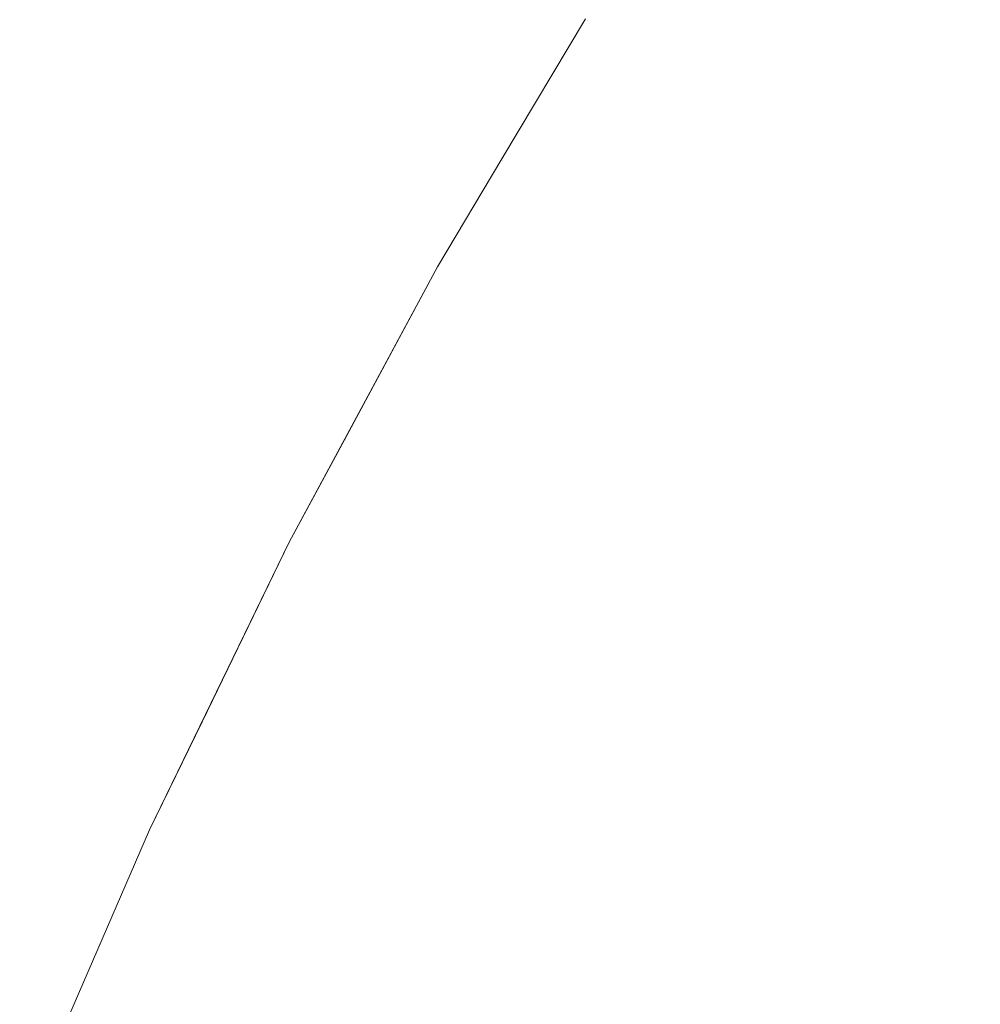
# Model space of a CAD drawing. Header units: centimetres. Extents: x -21.6 to 22.7, y 3.4 to 5.2.
# Tile 56 of 256: x -21.5781 to -21.5642, y 5.146 to 5.1602. Entities that reach past the tile are written whole.
import ezdxf

# ---------------------------------------------------------------- set-up
doc = ezdxf.new("R2010")
doc.units = ezdxf.units.CM
doc.header["$LTSCALE"] = 2.54
doc.layers.add('Lucido design-1', color=7, linetype='Continuous')

# ---------------------------------------------------------------- blocks, each defined once
blk = doc.blocks.new('Gruppo-4-1')
at = {"color": 7, "linetype": 'Continuous', "lineweight": 9}
for points, invisible_edges in [([(-21.56611, 5.159801, -1872.287934), (-21.564828, 5.161702, -1872.287934), (-21.56534, 5.162215, -1872.290899), (-21.566632, 5.160298, -1872.290899)], 15), ([(-21.56611, 5.159801, -1872.943094), (-21.566632, 5.160298, -1872.940129), (-21.56534, 5.162215, -1872.940129), (-21.564828, 5.161702, -1872.943094)], 15), ([(-21.569915, 5.160212, -1872.315514), (-21.569882, 5.160183, -1872.31239), (-21.568607, 5.162175, -1872.31239)], 11), ([(-21.568607, 5.162175, -1872.918638), (-21.569882, 5.160183, -1872.918638), (-21.569915, 5.160212, -1872.915514)], 11), ([(-21.568607, 5.162175, -1872.31239), (-21.569882, 5.160183, -1872.31239), (-21.569785, 5.160095, -1872.30927), (-21.568512, 5.162084, -1872.30927)], 15), ([(-21.568607, 5.162175, -1872.918638), (-21.568512, 5.162084, -1872.921758), (-21.569785, 5.160095, -1872.921758), (-21.569882, 5.160183, -1872.918638)], 15), ([(-21.568512, 5.162084, -1872.30927), (-21.569785, 5.160095, -1872.30927), (-21.569623, 5.159949, -1872.30616), (-21.568353, 5.161933, -1872.30616)], 15), ([(-21.569623, 5.159949, -1872.924868), (-21.569785, 5.160095, -1872.921758), (-21.568512, 5.162084, -1872.921758), (-21.568353, 5.161933, -1872.924868)], 15), ([(-21.568353, 5.161933, -1872.30616), (-21.569623, 5.159949, -1872.30616), (-21.569397, 5.159745, -1872.303063), (-21.568132, 5.161723, -1872.303063)], 15), ([(-21.568353, 5.161933, -1872.924868), (-21.568132, 5.161723, -1872.927965), (-21.569397, 5.159745, -1872.927965), (-21.569623, 5.159949, -1872.924868)], 15), ([(-21.568132, 5.161723, -1872.303063), (-21.569397, 5.159745, -1872.303063), (-21.569108, 5.159484, -1872.299984), (-21.567848, 5.161453, -1872.299984)], 15), ([(-21.569108, 5.159484, -1872.931044), (-21.569397, 5.159745, -1872.927965), (-21.568132, 5.161723, -1872.927965), (-21.567848, 5.161453, -1872.931044)], 15), ([(-21.565531, 5.15925, -1872.285009), (-21.564261, 5.161134, -1872.285009), (-21.564828, 5.161702, -1872.287934), (-21.56611, 5.159801, -1872.287934)], 15), ([(-21.564828, 5.161702, -1872.943094), (-21.564261, 5.161134, -1872.946019), (-21.565531, 5.15925, -1872.946019), (-21.56611, 5.159801, -1872.943094)], 15), ([(-21.567848, 5.161453, -1872.299984), (-21.569108, 5.159484, -1872.299984), (-21.568756, 5.159167, -1872.296927), (-21.567503, 5.161125, -1872.296927)], 15), ([(-21.567848, 5.161453, -1872.931044), (-21.567503, 5.161125, -1872.934101), (-21.568756, 5.159167, -1872.934101), (-21.569108, 5.159484, -1872.931044)], 15), ([(-21.567503, 5.161125, -1872.296927), (-21.568756, 5.159167, -1872.296927), (-21.568342, 5.158793, -1872.293898), (-21.567097, 5.16074, -1872.293898)], 15), ([(-21.568342, 5.158793, -1872.93713), (-21.568756, 5.159167, -1872.934101), (-21.567503, 5.161125, -1872.934101), (-21.567097, 5.16074, -1872.93713)], 15), ([(-21.564897, 5.158648, -1872.282125), (-21.56364, 5.160512, -1872.282125), (-21.564261, 5.161134, -1872.285009), (-21.565531, 5.15925, -1872.285009)], 15), ([(-21.564897, 5.158648, -1872.948903), (-21.565531, 5.15925, -1872.946019), (-21.564261, 5.161134, -1872.946019), (-21.56364, 5.160512, -1872.948903)], 15), ([(-21.567097, 5.16074, -1872.293898), (-21.568342, 5.158793, -1872.293898), (-21.567869, 5.158366, -1872.290899), (-21.566632, 5.160298, -1872.290899)], 15), ([(-21.567097, 5.16074, -1872.93713), (-21.566632, 5.160298, -1872.940129), (-21.567869, 5.158366, -1872.940129), (-21.568342, 5.158793, -1872.93713)], 15), ([(-21.564209, 5.157994, -1872.279288), (-21.562967, 5.159838, -1872.279288), (-21.56364, 5.160512, -1872.282125), (-21.564897, 5.158648, -1872.282125)], 15), ([(-21.56364, 5.160512, -1872.948903), (-21.562967, 5.159838, -1872.95174), (-21.564209, 5.157994, -1872.95174), (-21.564897, 5.158648, -1872.948903)], 15), ([(-21.569882, 5.160183, -1872.31239), (-21.569915, 5.160212, -1872.315514), (-21.571115, 5.158196, -1872.315514)], 9), ([(-21.571115, 5.158196, -1872.315514), (-21.569915, 5.160212, -1872.315514), (-21.569915, 5.160212, -1872.915514), (-21.571115, 5.158196, -1872.915514)], 10), ([(-21.571115, 5.158196, -1872.915514), (-21.569915, 5.160212, -1872.915514), (-21.569882, 5.160183, -1872.918638)], 10), ([(-21.566632, 5.160298, -1872.290899), (-21.567869, 5.158366, -1872.290899), (-21.567336, 5.157885, -1872.287934), (-21.56611, 5.159801, -1872.287934)], 15), ([(-21.567336, 5.157885, -1872.943094), (-21.567869, 5.158366, -1872.940129), (-21.566632, 5.160298, -1872.940129), (-21.56611, 5.159801, -1872.943094)], 15), ([(-21.571115, 5.158196, -1872.315514), (-21.5711, 5.158178, -1872.31239), (-21.569882, 5.160183, -1872.31239)], 11), ([(-21.569882, 5.160183, -1872.918638), (-21.5711, 5.158178, -1872.918638), (-21.571115, 5.158196, -1872.915514)], 11), ([(-21.5711, 5.158178, -1872.31239), (-21.571001, 5.158093, -1872.30927), (-21.569785, 5.160095, -1872.30927), (-21.569882, 5.160183, -1872.31239)], 15), ([(-21.5711, 5.158178, -1872.918638), (-21.569882, 5.160183, -1872.918638), (-21.569785, 5.160095, -1872.921758), (-21.571001, 5.158093, -1872.921758)], 15), ([(-21.569623, 5.159949, -1872.30616), (-21.569785, 5.160095, -1872.30927), (-21.571001, 5.158093, -1872.30927), (-21.570836, 5.157952, -1872.30616)], 15), ([(-21.571001, 5.158093, -1872.921758), (-21.569785, 5.160095, -1872.921758), (-21.569623, 5.159949, -1872.924868), (-21.570836, 5.157952, -1872.924868)], 15), ([(-21.570836, 5.157952, -1872.30616), (-21.570606, 5.157755, -1872.303063), (-21.569397, 5.159745, -1872.303063), (-21.569623, 5.159949, -1872.30616)], 15), ([(-21.570836, 5.157952, -1872.924868), (-21.569623, 5.159949, -1872.924868), (-21.569397, 5.159745, -1872.927965), (-21.570606, 5.157755, -1872.927965)], 15), ([(-21.56611, 5.159801, -1872.287934), (-21.567336, 5.157885, -1872.287934), (-21.566745, 5.157352, -1872.285009), (-21.565531, 5.15925, -1872.285009)], 15), ([(-21.56611, 5.159801, -1872.943094), (-21.565531, 5.15925, -1872.946019), (-21.566745, 5.157352, -1872.946019), (-21.567336, 5.157885, -1872.943094)], 15), ([(-21.569108, 5.159484, -1872.299984), (-21.569397, 5.159745, -1872.303063), (-21.570606, 5.157755, -1872.303063), (-21.570311, 5.157503, -1872.299984)], 15), ([(-21.570606, 5.157755, -1872.927965), (-21.569397, 5.159745, -1872.927965), (-21.569108, 5.159484, -1872.931044), (-21.570311, 5.157503, -1872.931044)], 15), ([(-21.570311, 5.157503, -1872.299984), (-21.569953, 5.157196, -1872.296927), (-21.568756, 5.159167, -1872.296927), (-21.569108, 5.159484, -1872.299984)], 15), ([(-21.570311, 5.157503, -1872.931044), (-21.569108, 5.159484, -1872.931044), (-21.568756, 5.159167, -1872.934101), (-21.569953, 5.157196, -1872.934101)], 15), ([(-21.565531, 5.15925, -1872.285009), (-21.566745, 5.157352, -1872.285009), (-21.566099, 5.156769, -1872.282125), (-21.564897, 5.158648, -1872.282125)], 15), ([(-21.566099, 5.156769, -1872.948903), (-21.566745, 5.157352, -1872.946019), (-21.565531, 5.15925, -1872.946019), (-21.564897, 5.158648, -1872.948903)], 15), ([(-21.568342, 5.158793, -1872.293898), (-21.568756, 5.159167, -1872.296927), (-21.569953, 5.157196, -1872.296927), (-21.569532, 5.156835, -1872.293898)], 15), ([(-21.569953, 5.157196, -1872.934101), (-21.568756, 5.159167, -1872.934101), (-21.568342, 5.158793, -1872.93713), (-21.569532, 5.156835, -1872.93713)], 15), ([(-21.569532, 5.156835, -1872.293898), (-21.569049, 5.156422, -1872.290899), (-21.567869, 5.158366, -1872.290899), (-21.568342, 5.158793, -1872.293898)], 15), ([(-21.569532, 5.156835, -1872.93713), (-21.568342, 5.158793, -1872.93713), (-21.567869, 5.158366, -1872.940129), (-21.569049, 5.156422, -1872.940129)], 15), ([(-21.564897, 5.158648, -1872.282125), (-21.566099, 5.156769, -1872.282125), (-21.565398, 5.156137, -1872.279288), (-21.564209, 5.157994, -1872.279288)], 15), ([(-21.564897, 5.158648, -1872.948903), (-21.564209, 5.157994, -1872.95174), (-21.565398, 5.156137, -1872.95174), (-21.566099, 5.156769, -1872.948903)], 15), ([(-21.567336, 5.157885, -1872.287934), (-21.567869, 5.158366, -1872.290899), (-21.569049, 5.156422, -1872.290899), (-21.568507, 5.155957, -1872.287934)], 15), ([(-21.569049, 5.156422, -1872.940129), (-21.567869, 5.158366, -1872.940129), (-21.567336, 5.157885, -1872.943094), (-21.568507, 5.155957, -1872.943094)], 15), ([(-21.572261, 5.156163, -1872.31239), (-21.57216, 5.156081, -1872.30927), (-21.571001, 5.158093, -1872.30927), (-21.5711, 5.158178, -1872.31239)], 15), ([(-21.57204, 5.156642, -1872.315514), (-21.572261, 5.156163, -1872.31239), (-21.5711, 5.158178, -1872.31239)], 11), ([(-21.5711, 5.158178, -1872.918638), (-21.572261, 5.156163, -1872.918638), (-21.57204, 5.156642, -1872.915514)], 11), ([(-21.571001, 5.158093, -1872.921758), (-21.57216, 5.156081, -1872.921758), (-21.572261, 5.156163, -1872.918638), (-21.5711, 5.158178, -1872.918638)], 15), ([(-21.570836, 5.157952, -1872.30616), (-21.571001, 5.158093, -1872.30927), (-21.57216, 5.156081, -1872.30927), (-21.571993, 5.155945, -1872.30616)], 15), ([(-21.570836, 5.157952, -1872.924868), (-21.571993, 5.155945, -1872.924868), (-21.57216, 5.156081, -1872.921758), (-21.571001, 5.158093, -1872.921758)], 15), ([(-21.5711, 5.158178, -1872.31239), (-21.571115, 5.158196, -1872.315514), (-21.57204, 5.156642, -1872.315514)], 9), ([(-21.571115, 5.158196, -1872.915514), (-21.57204, 5.156642, -1872.915514), (-21.57204, 5.156642, -1872.315514), (-21.571115, 5.158196, -1872.315514)], 10), ([(-21.57204, 5.156642, -1872.915514), (-21.571115, 5.158196, -1872.915514), (-21.5711, 5.158178, -1872.918638)], 10), ([(-21.571993, 5.155945, -1872.30616), (-21.571759, 5.155755, -1872.303063), (-21.570606, 5.157755, -1872.303063), (-21.570836, 5.157952, -1872.30616)], 15), ([(-21.570606, 5.157755, -1872.927965), (-21.571759, 5.155755, -1872.927965), (-21.571993, 5.155945, -1872.924868), (-21.570836, 5.157952, -1872.924868)], 15), ([(-21.564209, 5.157994, -1872.279288), (-21.565398, 5.156137, -1872.279288), (-21.564645, 5.155457, -1872.276499), (-21.563471, 5.157292, -1872.276499)], 15), ([(-21.564645, 5.155457, -1872.954529), (-21.565398, 5.156137, -1872.95174), (-21.564209, 5.157994, -1872.95174), (-21.563471, 5.157292, -1872.954529)], 15), ([(-21.568507, 5.155957, -1872.287934), (-21.567905, 5.155442, -1872.285009), (-21.566745, 5.157352, -1872.285009), (-21.567336, 5.157885, -1872.287934)], 15), ([(-21.568507, 5.155957, -1872.943094), (-21.567336, 5.157885, -1872.943094), (-21.566745, 5.157352, -1872.946019), (-21.567905, 5.155442, -1872.946019)], 15), ([(-21.570311, 5.157503, -1872.299984), (-21.570606, 5.157755, -1872.303063), (-21.571759, 5.155755, -1872.303063), (-21.571459, 5.155511, -1872.299984)], 15), ([(-21.570311, 5.157503, -1872.931044), (-21.571459, 5.155511, -1872.931044), (-21.571759, 5.155755, -1872.927965), (-21.570606, 5.157755, -1872.927965)], 15), ([(-21.571459, 5.155511, -1872.299984), (-21.571095, 5.155215, -1872.296927), (-21.569953, 5.157196, -1872.296927), (-21.570311, 5.157503, -1872.299984)], 15), ([(-21.569953, 5.157196, -1872.934101), (-21.571095, 5.155215, -1872.934101), (-21.571459, 5.155511, -1872.931044), (-21.570311, 5.157503, -1872.931044)], 15), ([(-21.566099, 5.156769, -1872.282125), (-21.566745, 5.157352, -1872.285009), (-21.567905, 5.155442, -1872.285009), (-21.567247, 5.154878, -1872.282125)], 15), ([(-21.567905, 5.155442, -1872.946019), (-21.566745, 5.157352, -1872.946019), (-21.566099, 5.156769, -1872.948903), (-21.567247, 5.154878, -1872.948903)], 15), ([(-21.563471, 5.157292, -1872.276499), (-21.564645, 5.155457, -1872.276499), (-21.563842, 5.154732, -1872.273762), (-21.562683, 5.156543, -1872.273762)], 15), ([(-21.563471, 5.157292, -1872.954529), (-21.562683, 5.156543, -1872.957266), (-21.563842, 5.154732, -1872.957266), (-21.564645, 5.155457, -1872.954529)], 15), ([(-21.569532, 5.156835, -1872.293898), (-21.569953, 5.157196, -1872.296927), (-21.571095, 5.155215, -1872.296927), (-21.570666, 5.154867, -1872.293898)], 15), ([(-21.569532, 5.156835, -1872.93713), (-21.570666, 5.154867, -1872.93713), (-21.571095, 5.155215, -1872.934101), (-21.569953, 5.157196, -1872.934101)], 15), ([(-21.570666, 5.154867, -1872.293898), (-21.570175, 5.154468, -1872.290899), (-21.569049, 5.156422, -1872.290899), (-21.569532, 5.156835, -1872.293898)], 15), ([(-21.569049, 5.156422, -1872.940129), (-21.570175, 5.154468, -1872.940129), (-21.570666, 5.154867, -1872.93713), (-21.569532, 5.156835, -1872.93713)], 15), ([(-21.567247, 5.154878, -1872.282125), (-21.566534, 5.154267, -1872.279288), (-21.565398, 5.156137, -1872.279288), (-21.566099, 5.156769, -1872.282125)], 15), ([(-21.567247, 5.154878, -1872.948903), (-21.566099, 5.156769, -1872.948903), (-21.565398, 5.156137, -1872.95174), (-21.566534, 5.154267, -1872.95174)], 15), ([(-21.57204, 5.156642, -1872.915514), (-21.574176, 5.152685, -1872.915514), (-21.574176, 5.152685, -1872.315514), (-21.573381, 5.154157, -1872.315514)], 10), ([(-21.574176, 5.152685, -1872.915514), (-21.57204, 5.156642, -1872.915514), (-21.572261, 5.156163, -1872.918638), (-21.573367, 5.154142, -1872.918638)], 14), ([(-21.572261, 5.156163, -1872.31239), (-21.57204, 5.156642, -1872.315514), (-21.573381, 5.154157, -1872.315514), (-21.573367, 5.154142, -1872.31239)], 13), ([(-21.573381, 5.154157, -1872.315514), (-21.57204, 5.156642, -1872.315514), (-21.57204, 5.156642, -1872.915514)], 10), ([(-21.568507, 5.155957, -1872.287934), (-21.569049, 5.156422, -1872.290899), (-21.570175, 5.154468, -1872.290899), (-21.569624, 5.15402, -1872.287934)], 15), ([(-21.568507, 5.155957, -1872.943094), (-21.569624, 5.15402, -1872.943094), (-21.570175, 5.154468, -1872.940129), (-21.569049, 5.156422, -1872.940129)], 15), ([(-21.573367, 5.154142, -1872.31239), (-21.573264, 5.154063, -1872.30927), (-21.57216, 5.156081, -1872.30927), (-21.572261, 5.156163, -1872.31239)], 15), ([(-21.573367, 5.154142, -1872.918638), (-21.572261, 5.156163, -1872.918638), (-21.57216, 5.156081, -1872.921758), (-21.573264, 5.154063, -1872.921758)], 15), ([(-21.565767, 5.15361, -1872.276499), (-21.564645, 5.155457, -1872.276499), (-21.565398, 5.156137, -1872.279288), (-21.566534, 5.154267, -1872.279288)], 15), ([(-21.566534, 5.154267, -1872.95174), (-21.565398, 5.156137, -1872.95174), (-21.564645, 5.155457, -1872.954529), (-21.565767, 5.15361, -1872.954529)], 15), ([(-21.571993, 5.155945, -1872.30616), (-21.57216, 5.156081, -1872.30927), (-21.573264, 5.154063, -1872.30927), (-21.573094, 5.153931, -1872.30616)], 15), ([(-21.573264, 5.154063, -1872.921758), (-21.57216, 5.156081, -1872.921758), (-21.571993, 5.155945, -1872.924868), (-21.573094, 5.153931, -1872.924868)], 15), ([(-21.569624, 5.15402, -1872.287934), (-21.569012, 5.153522, -1872.285009), (-21.567905, 5.155442, -1872.285009), (-21.568507, 5.155957, -1872.287934)], 15), ([(-21.567905, 5.155442, -1872.946019), (-21.569012, 5.153522, -1872.946019), (-21.569624, 5.15402, -1872.943094), (-21.568507, 5.155957, -1872.943094)], 15), ([(-21.573094, 5.153931, -1872.30616), (-21.572856, 5.153748, -1872.303063), (-21.571759, 5.155755, -1872.303063), (-21.571993, 5.155945, -1872.30616)], 15), ([(-21.573094, 5.153931, -1872.924868), (-21.571993, 5.155945, -1872.924868), (-21.571759, 5.155755, -1872.927965), (-21.572856, 5.153748, -1872.927965)], 15), ([(-21.571459, 5.155511, -1872.299984), (-21.571759, 5.155755, -1872.303063), (-21.572856, 5.153748, -1872.303063), (-21.572552, 5.153513, -1872.299984)], 15), ([(-21.572856, 5.153748, -1872.927965), (-21.571759, 5.155755, -1872.927965), (-21.571459, 5.155511, -1872.931044), (-21.572552, 5.153513, -1872.931044)], 15), ([(-21.572552, 5.153513, -1872.299984), (-21.572182, 5.153228, -1872.296927), (-21.571095, 5.155215, -1872.296927), (-21.571459, 5.155511, -1872.299984)], 15), ([(-21.572552, 5.153513, -1872.931044), (-21.571459, 5.155511, -1872.931044), (-21.571095, 5.155215, -1872.934101), (-21.572182, 5.153228, -1872.934101)], 15), ([(-21.567247, 5.154878, -1872.282125), (-21.567905, 5.155442, -1872.285009), (-21.569012, 5.153522, -1872.285009), (-21.568342, 5.152978, -1872.282125)], 15), ([(-21.567247, 5.154878, -1872.948903), (-21.568342, 5.152978, -1872.948903), (-21.569012, 5.153522, -1872.946019), (-21.567905, 5.155442, -1872.946019)], 15), ([(-21.564949, 5.152909, -1872.273762), (-21.563842, 5.154732, -1872.273762), (-21.564645, 5.155457, -1872.276499), (-21.565767, 5.15361, -1872.276499)], 15), ([(-21.565767, 5.15361, -1872.954529), (-21.564645, 5.155457, -1872.954529), (-21.563842, 5.154732, -1872.957266), (-21.564949, 5.152909, -1872.957266)], 15), ([(-21.571746, 5.152892, -1872.293898), (-21.570666, 5.154867, -1872.293898), (-21.571095, 5.155215, -1872.296927), (-21.572182, 5.153228, -1872.296927)], 15), ([(-21.572182, 5.153228, -1872.934101), (-21.571095, 5.155215, -1872.934101), (-21.570666, 5.154867, -1872.93713), (-21.571746, 5.152892, -1872.93713)], 15), ([(-21.571248, 5.152508, -1872.290899), (-21.570175, 5.154468, -1872.290899), (-21.570666, 5.154867, -1872.293898), (-21.571746, 5.152892, -1872.293898)], 15), ([(-21.571746, 5.152892, -1872.93713), (-21.570666, 5.154867, -1872.93713), (-21.570175, 5.154468, -1872.940129), (-21.571248, 5.152508, -1872.940129)], 15), ([(-21.568342, 5.152978, -1872.282125), (-21.567617, 5.152388, -1872.279288), (-21.566534, 5.154267, -1872.279288), (-21.567247, 5.154878, -1872.282125)], 15), ([(-21.566534, 5.154267, -1872.95174), (-21.567617, 5.152388, -1872.95174), (-21.568342, 5.152978, -1872.948903), (-21.567247, 5.154878, -1872.948903)], 15), ([(-21.564081, 5.152167, -1872.27108), (-21.56299, 5.153963, -1872.27108), (-21.563842, 5.154732, -1872.273762), (-21.564949, 5.152909, -1872.273762)], 15), ([(-21.564949, 5.152909, -1872.957266), (-21.563842, 5.154732, -1872.957266), (-21.56299, 5.153963, -1872.959948), (-21.564081, 5.152167, -1872.959948)], 15), ([(-21.570687, 5.152075, -1872.287934), (-21.569624, 5.15402, -1872.287934), (-21.570175, 5.154468, -1872.290899), (-21.571248, 5.152508, -1872.290899)], 15), ([(-21.571248, 5.152508, -1872.940129), (-21.570175, 5.154468, -1872.940129), (-21.569624, 5.15402, -1872.943094), (-21.570687, 5.152075, -1872.943094)], 15), ([(-21.566534, 5.154267, -1872.279288), (-21.567617, 5.152388, -1872.279288), (-21.566837, 5.151754, -1872.276499), (-21.565767, 5.15361, -1872.276499)], 15), ([(-21.565767, 5.15361, -1872.954529), (-21.566837, 5.151754, -1872.954529), (-21.567617, 5.152388, -1872.95174), (-21.566534, 5.154267, -1872.95174)], 15), ([(-21.574418, 5.152115, -1872.31239), (-21.574314, 5.152039, -1872.30927), (-21.573264, 5.154063, -1872.30927), (-21.573367, 5.154142, -1872.31239)], 15), ([(-21.574176, 5.152685, -1872.315514), (-21.574418, 5.152115, -1872.31239), (-21.573367, 5.154142, -1872.31239)], 11), ([(-21.573367, 5.154142, -1872.918638), (-21.574418, 5.152115, -1872.918638), (-21.574176, 5.152685, -1872.915514)], 11), ([(-21.573264, 5.154063, -1872.921758), (-21.574314, 5.152039, -1872.921758), (-21.574418, 5.152115, -1872.918638), (-21.573367, 5.154142, -1872.918638)], 15), ([(-21.573367, 5.154142, -1872.31239), (-21.573381, 5.154157, -1872.315514), (-21.574176, 5.152685, -1872.315514)], 9), ([(-21.573094, 5.153931, -1872.30616), (-21.573264, 5.154063, -1872.30927), (-21.574314, 5.152039, -1872.30927), (-21.574141, 5.151913, -1872.30616)], 15), ([(-21.573094, 5.153931, -1872.924868), (-21.574141, 5.151913, -1872.924868), (-21.574314, 5.152039, -1872.921758), (-21.573264, 5.154063, -1872.921758)], 15), ([(-21.570065, 5.151596, -1872.285009), (-21.569012, 5.153522, -1872.285009), (-21.569624, 5.15402, -1872.287934), (-21.570687, 5.152075, -1872.287934)], 15), ([(-21.570687, 5.152075, -1872.943094), (-21.569624, 5.15402, -1872.943094), (-21.569012, 5.153522, -1872.946019), (-21.570065, 5.151596, -1872.946019)], 15), ([(-21.574141, 5.151913, -1872.30616), (-21.5739, 5.151737, -1872.303063), (-21.572856, 5.153748, -1872.303063), (-21.573094, 5.153931, -1872.30616)], 15), ([(-21.572856, 5.153748, -1872.927965), (-21.5739, 5.151737, -1872.927965), (-21.574141, 5.151913, -1872.924868), (-21.573094, 5.153931, -1872.924868)], 15), ([(-21.572552, 5.153513, -1872.299984), (-21.572856, 5.153748, -1872.303063), (-21.5739, 5.151737, -1872.303063), (-21.573591, 5.151511, -1872.299984)], 15), ([(-21.572552, 5.153513, -1872.931044), (-21.573591, 5.151511, -1872.931044), (-21.5739, 5.151737, -1872.927965), (-21.572856, 5.153748, -1872.927965)], 15), ([(-21.565767, 5.15361, -1872.276499), (-21.566837, 5.151754, -1872.276499), (-21.566004, 5.151078, -1872.273762), (-21.564949, 5.152909, -1872.273762)], 15), ([(-21.564949, 5.152909, -1872.957266), (-21.566004, 5.151078, -1872.957266), (-21.566837, 5.151754, -1872.954529), (-21.565767, 5.15361, -1872.954529)], 15), ([(-21.573591, 5.151511, -1872.299984), (-21.573215, 5.151236, -1872.296927), (-21.572182, 5.153228, -1872.296927), (-21.572552, 5.153513, -1872.299984)], 15), ([(-21.572182, 5.153228, -1872.934101), (-21.573215, 5.151236, -1872.934101), (-21.573591, 5.151511, -1872.931044), (-21.572552, 5.153513, -1872.931044)], 15), ([(-21.569385, 5.151072, -1872.282125), (-21.568342, 5.152978, -1872.282125), (-21.569012, 5.153522, -1872.285009), (-21.570065, 5.151596, -1872.285009)], 15), ([(-21.570065, 5.151596, -1872.946019), (-21.569012, 5.153522, -1872.946019), (-21.568342, 5.152978, -1872.948903), (-21.569385, 5.151072, -1872.948903)], 15), ([(-21.572182, 5.153228, -1872.296927), (-21.573215, 5.151236, -1872.296927), (-21.572773, 5.150913, -1872.293898), (-21.571746, 5.152892, -1872.293898)], 15), ([(-21.571746, 5.152892, -1872.93713), (-21.572773, 5.150913, -1872.93713), (-21.573215, 5.151236, -1872.934101), (-21.572182, 5.153228, -1872.934101)], 15), ([(-21.571746, 5.152892, -1872.293898), (-21.572773, 5.150913, -1872.293898), (-21.572267, 5.150543, -1872.290899), (-21.571248, 5.152508, -1872.290899)], 15), ([(-21.571248, 5.152508, -1872.940129), (-21.572267, 5.150543, -1872.940129), (-21.572773, 5.150913, -1872.93713), (-21.571746, 5.152892, -1872.93713)], 15), ([(-21.568648, 5.150503, -1872.279288), (-21.567617, 5.152388, -1872.279288), (-21.568342, 5.152978, -1872.282125), (-21.569385, 5.151072, -1872.282125)], 15), ([(-21.569385, 5.151072, -1872.948903), (-21.568342, 5.152978, -1872.948903), (-21.567617, 5.152388, -1872.95174), (-21.568648, 5.150503, -1872.95174)], 15), ([(-21.564949, 5.152909, -1872.273762), (-21.566004, 5.151078, -1872.273762), (-21.565122, 5.150361, -1872.27108), (-21.564081, 5.152167, -1872.27108)], 15), ([(-21.564081, 5.152167, -1872.959948), (-21.565122, 5.150361, -1872.959948), (-21.566004, 5.151078, -1872.957266), (-21.564949, 5.152909, -1872.957266)], 15), ([(-21.574176, 5.152685, -1872.915514), (-21.576184, 5.148546, -1872.915514), (-21.576184, 5.148546, -1872.315514), (-21.575429, 5.150101, -1872.315514)], 10), ([(-21.576184, 5.148546, -1872.915514), (-21.574176, 5.152685, -1872.915514), (-21.574418, 5.152115, -1872.918638), (-21.575415, 5.150087, -1872.918638)], 14), ([(-21.575415, 5.150087, -1872.31239), (-21.574418, 5.152115, -1872.31239), (-21.574176, 5.152685, -1872.315514), (-21.575429, 5.150101, -1872.315514)], 11), ([(-21.575429, 5.150101, -1872.315514), (-21.574176, 5.152685, -1872.315514), (-21.574176, 5.152685, -1872.915514)], 10), ([(-21.571248, 5.152508, -1872.290899), (-21.572267, 5.150543, -1872.290899), (-21.571698, 5.150127, -1872.287934), (-21.570687, 5.152075, -1872.287934)], 15), ([(-21.570687, 5.152075, -1872.943094), (-21.571698, 5.150127, -1872.943094), (-21.572267, 5.150543, -1872.940129), (-21.571248, 5.152508, -1872.940129)], 15), ([(-21.567855, 5.149892, -1872.276499), (-21.566837, 5.151754, -1872.276499), (-21.567617, 5.152388, -1872.279288), (-21.568648, 5.150503, -1872.279288)], 15), ([(-21.568648, 5.150503, -1872.95174), (-21.567617, 5.152388, -1872.95174), (-21.566837, 5.151754, -1872.954529), (-21.567855, 5.149892, -1872.954529)], 15), ([(-21.564081, 5.152167, -1872.27108), (-21.565122, 5.150361, -1872.27108), (-21.564192, 5.149605, -1872.268455), (-21.563167, 5.151383, -1872.268455)], 15), ([(-21.563167, 5.151383, -1872.962573), (-21.564192, 5.149605, -1872.962573), (-21.565122, 5.150361, -1872.959948), (-21.564081, 5.152167, -1872.959948)], 15), ([(-21.57531, 5.150014, -1872.30927), (-21.574314, 5.152039, -1872.30927), (-21.574418, 5.152115, -1872.31239), (-21.575415, 5.150087, -1872.31239)], 15), ([(-21.575415, 5.150087, -1872.918638), (-21.574418, 5.152115, -1872.918638), (-21.574314, 5.152039, -1872.921758), (-21.57531, 5.150014, -1872.921758)], 15), ([(-21.575135, 5.149893, -1872.30616), (-21.574141, 5.151913, -1872.30616), (-21.574314, 5.152039, -1872.30927), (-21.57531, 5.150014, -1872.30927)], 15), ([(-21.57531, 5.150014, -1872.921758), (-21.574314, 5.152039, -1872.921758), (-21.574141, 5.151913, -1872.924868), (-21.575135, 5.149893, -1872.924868)], 15), ([(-21.570687, 5.152075, -1872.287934), (-21.571698, 5.150127, -1872.287934), (-21.571067, 5.149666, -1872.285009), (-21.570065, 5.151596, -1872.285009)], 15), ([(-21.570065, 5.151596, -1872.946019), (-21.571067, 5.149666, -1872.946019), (-21.571698, 5.150127, -1872.943094), (-21.570687, 5.152075, -1872.943094)], 15), ([(-21.57489, 5.149723, -1872.303063), (-21.5739, 5.151737, -1872.303063), (-21.574141, 5.151913, -1872.30616), (-21.575135, 5.149893, -1872.30616)], 15), ([(-21.575135, 5.149893, -1872.924868), (-21.574141, 5.151913, -1872.924868), (-21.5739, 5.151737, -1872.927965), (-21.57489, 5.149723, -1872.927965)], 15), ([(-21.574576, 5.149506, -1872.299984), (-21.573591, 5.151511, -1872.299984), (-21.5739, 5.151737, -1872.303063), (-21.57489, 5.149723, -1872.303063)], 15), ([(-21.57489, 5.149723, -1872.927965), (-21.5739, 5.151737, -1872.927965), (-21.573591, 5.151511, -1872.931044), (-21.574576, 5.149506, -1872.931044)], 15), ([(-21.56701, 5.14924, -1872.273762), (-21.566004, 5.151078, -1872.273762), (-21.566837, 5.151754, -1872.276499), (-21.567855, 5.149892, -1872.276499)], 15), ([(-21.567855, 5.149892, -1872.954529), (-21.566837, 5.151754, -1872.954529), (-21.566004, 5.151078, -1872.957266), (-21.56701, 5.14924, -1872.957266)], 15), ([(-21.570065, 5.151596, -1872.285009), (-21.571067, 5.149666, -1872.285009), (-21.570376, 5.149161, -1872.282125), (-21.569385, 5.151072, -1872.282125)], 15), ([(-21.569385, 5.151072, -1872.948903), (-21.570376, 5.149161, -1872.948903), (-21.571067, 5.149666, -1872.946019), (-21.570065, 5.151596, -1872.946019)], 15), ([(-21.574195, 5.149242, -1872.296927), (-21.573215, 5.151236, -1872.296927), (-21.573591, 5.151511, -1872.299984), (-21.574576, 5.149506, -1872.299984)], 15), ([(-21.574576, 5.149506, -1872.931044), (-21.573591, 5.151511, -1872.931044), (-21.573215, 5.151236, -1872.934101), (-21.574195, 5.149242, -1872.934101)], 15), ([(-21.573747, 5.148932, -1872.293898), (-21.572773, 5.150913, -1872.293898), (-21.573215, 5.151236, -1872.296927), (-21.574195, 5.149242, -1872.296927)], 15), ([(-21.574195, 5.149242, -1872.934101), (-21.573215, 5.151236, -1872.934101), (-21.572773, 5.150913, -1872.93713), (-21.573747, 5.148932, -1872.93713)], 15), ([(-21.569385, 5.151072, -1872.282125), (-21.570376, 5.149161, -1872.282125), (-21.569628, 5.148614, -1872.279288), (-21.568648, 5.150503, -1872.279288)], 15), ([(-21.568648, 5.150503, -1872.95174), (-21.569628, 5.148614, -1872.95174), (-21.570376, 5.149161, -1872.948903), (-21.569385, 5.151072, -1872.948903)], 15), ([(-21.566113, 5.148549, -1872.27108), (-21.565122, 5.150361, -1872.27108), (-21.566004, 5.151078, -1872.273762), (-21.56701, 5.14924, -1872.273762)], 15), ([(-21.56701, 5.14924, -1872.957266), (-21.566004, 5.151078, -1872.957266), (-21.565122, 5.150361, -1872.959948), (-21.566113, 5.148549, -1872.959948)], 15), ([(-21.573234, 5.148576, -1872.290899), (-21.572267, 5.150543, -1872.290899), (-21.572773, 5.150913, -1872.293898), (-21.573747, 5.148932, -1872.293898)], 15), ([(-21.573747, 5.148932, -1872.93713), (-21.572773, 5.150913, -1872.93713), (-21.572267, 5.150543, -1872.940129), (-21.573234, 5.148576, -1872.940129)], 15), ([(-21.572657, 5.148176, -1872.287934), (-21.571698, 5.150127, -1872.287934), (-21.572267, 5.150543, -1872.290899), (-21.573234, 5.148576, -1872.290899)], 15), ([(-21.573234, 5.148576, -1872.940129), (-21.572267, 5.150543, -1872.940129), (-21.571698, 5.150127, -1872.943094), (-21.572657, 5.148176, -1872.943094)], 15), ([(-21.568648, 5.150503, -1872.279288), (-21.569628, 5.148614, -1872.279288), (-21.568823, 5.148025, -1872.276499), (-21.567855, 5.149892, -1872.276499)], 15), ([(-21.567855, 5.149892, -1872.954529), (-21.568823, 5.148025, -1872.954529), (-21.569628, 5.148614, -1872.95174), (-21.568648, 5.150503, -1872.95174)], 15), ([(-21.565168, 5.14782, -1872.268455), (-21.564192, 5.149605, -1872.268455), (-21.565122, 5.150361, -1872.27108), (-21.566113, 5.148549, -1872.27108)], 15), ([(-21.566113, 5.148549, -1872.959948), (-21.565122, 5.150361, -1872.959948), (-21.564192, 5.149605, -1872.962573), (-21.565168, 5.14782, -1872.962573)], 15), ([(-21.575415, 5.150087, -1872.31239), (-21.57636, 5.148059, -1872.31239), (-21.576253, 5.147989, -1872.30927), (-21.57531, 5.150014, -1872.30927)], 15), ([(-21.576184, 5.148546, -1872.315514), (-21.57636, 5.148059, -1872.31239), (-21.575415, 5.150087, -1872.31239)], 11), ([(-21.575415, 5.150087, -1872.918638), (-21.57636, 5.148059, -1872.918638), (-21.576184, 5.148546, -1872.915514)], 11), ([(-21.57531, 5.150014, -1872.921758), (-21.576253, 5.147989, -1872.921758), (-21.57636, 5.148059, -1872.918638), (-21.575415, 5.150087, -1872.918638)], 15), ([(-21.57531, 5.150014, -1872.30927), (-21.576253, 5.147989, -1872.30927), (-21.576076, 5.147872, -1872.30616), (-21.575135, 5.149893, -1872.30616)], 15), ([(-21.575135, 5.149893, -1872.924868), (-21.576076, 5.147872, -1872.924868), (-21.576253, 5.147989, -1872.921758), (-21.57531, 5.150014, -1872.921758)], 15), ([(-21.575415, 5.150087, -1872.31239), (-21.575429, 5.150101, -1872.315514), (-21.576184, 5.148546, -1872.315514)], 9), ([(-21.572017, 5.147733, -1872.285009), (-21.571067, 5.149666, -1872.285009), (-21.571698, 5.150127, -1872.287934), (-21.572657, 5.148176, -1872.287934)], 15), ([(-21.572657, 5.148176, -1872.943094), (-21.571698, 5.150127, -1872.943094), (-21.571067, 5.149666, -1872.946019), (-21.572017, 5.147733, -1872.946019)], 15), ([(-21.575135, 5.149893, -1872.30616), (-21.576076, 5.147872, -1872.30616), (-21.575828, 5.14771, -1872.303063), (-21.57489, 5.149723, -1872.303063)], 15), ([(-21.57489, 5.149723, -1872.927965), (-21.575828, 5.14771, -1872.927965), (-21.576076, 5.147872, -1872.924868), (-21.575135, 5.149893, -1872.924868)], 15), ([(-21.567855, 5.149892, -1872.276499), (-21.568823, 5.148025, -1872.276499), (-21.567965, 5.147398, -1872.273762), (-21.56701, 5.14924, -1872.273762)], 15), ([(-21.56701, 5.14924, -1872.957266), (-21.567965, 5.147398, -1872.957266), (-21.568823, 5.148025, -1872.954529), (-21.567855, 5.149892, -1872.954529)], 15), ([(-21.57489, 5.149723, -1872.303063), (-21.575828, 5.14771, -1872.303063), (-21.57551, 5.147501, -1872.299984), (-21.574576, 5.149506, -1872.299984)], 15), ([(-21.574576, 5.149506, -1872.931044), (-21.57551, 5.147501, -1872.931044), (-21.575828, 5.14771, -1872.927965), (-21.57489, 5.149723, -1872.927965)], 15), ([(-21.571317, 5.147248, -1872.282125), (-21.570376, 5.149161, -1872.282125), (-21.571067, 5.149666, -1872.285009), (-21.572017, 5.147733, -1872.285009)], 15), ([(-21.572017, 5.147733, -1872.946019), (-21.571067, 5.149666, -1872.946019), (-21.570376, 5.149161, -1872.948903), (-21.571317, 5.147248, -1872.948903)], 15), ([(-21.564177, 5.147056, -1872.26589), (-21.563216, 5.148812, -1872.26589), (-21.564192, 5.149605, -1872.268455), (-21.565168, 5.14782, -1872.268455)], 15), ([(-21.565168, 5.14782, -1872.962573), (-21.564192, 5.149605, -1872.962573), (-21.563216, 5.148812, -1872.965138), (-21.564177, 5.147056, -1872.965138)], 15), ([(-21.574576, 5.149506, -1872.299984), (-21.57551, 5.147501, -1872.299984), (-21.575124, 5.147248, -1872.296927), (-21.574195, 5.149242, -1872.296927)], 15), ([(-21.574195, 5.149242, -1872.934101), (-21.575124, 5.147248, -1872.934101), (-21.57551, 5.147501, -1872.931044), (-21.574576, 5.149506, -1872.931044)], 15), ([(-21.574195, 5.149242, -1872.296927), (-21.575124, 5.147248, -1872.296927), (-21.57467, 5.14695, -1872.293898), (-21.573747, 5.148932, -1872.293898)], 15), ([(-21.573747, 5.148932, -1872.93713), (-21.57467, 5.14695, -1872.93713), (-21.575124, 5.147248, -1872.934101), (-21.574195, 5.149242, -1872.934101)], 15), ([(-21.570558, 5.146722, -1872.279288), (-21.569628, 5.148614, -1872.279288), (-21.570376, 5.149161, -1872.282125), (-21.571317, 5.147248, -1872.282125)], 15), ([(-21.571317, 5.147248, -1872.948903), (-21.570376, 5.149161, -1872.948903), (-21.569628, 5.148614, -1872.95174), (-21.570558, 5.146722, -1872.95174)], 15), ([(-21.56701, 5.14924, -1872.273762), (-21.567965, 5.147398, -1872.273762), (-21.567055, 5.146733, -1872.27108), (-21.566113, 5.148549, -1872.27108)], 15), ([(-21.566113, 5.148549, -1872.959948), (-21.567055, 5.146733, -1872.959948), (-21.567965, 5.147398, -1872.957266), (-21.56701, 5.14924, -1872.957266)], 15), ([(-21.573747, 5.148932, -1872.293898), (-21.57467, 5.14695, -1872.293898), (-21.57415, 5.146609, -1872.290899), (-21.573234, 5.148576, -1872.290899)], 15), ([(-21.573234, 5.148576, -1872.940129), (-21.57415, 5.146609, -1872.940129), (-21.57467, 5.14695, -1872.93713), (-21.573747, 5.148932, -1872.93713)], 15), ([(-21.569742, 5.146157, -1872.276499), (-21.568823, 5.148025, -1872.276499), (-21.569628, 5.148614, -1872.279288), (-21.570558, 5.146722, -1872.279288)], 15), ([(-21.570558, 5.146722, -1872.95174), (-21.569628, 5.148614, -1872.95174), (-21.568823, 5.148025, -1872.954529), (-21.569742, 5.146157, -1872.954529)], 15), ([(-21.576184, 5.148546, -1872.915514), (-21.578051, 5.144233, -1872.915514), (-21.578051, 5.144233, -1872.315514), (-21.577267, 5.146045, -1872.315514)], 10), ([(-21.577253, 5.146033, -1872.918638), (-21.578051, 5.144233, -1872.915514), (-21.576184, 5.148546, -1872.915514)], 9), ([(-21.577253, 5.146033, -1872.31239), (-21.57636, 5.148059, -1872.31239), (-21.576184, 5.148546, -1872.315514), (-21.577267, 5.146045, -1872.315514)], 11), ([(-21.577267, 5.146045, -1872.315514), (-21.576184, 5.148546, -1872.315514), (-21.576184, 5.148546, -1872.915514)], 10), ([(-21.576184, 5.148546, -1872.915514), (-21.57636, 5.148059, -1872.918638), (-21.577253, 5.146033, -1872.918638)], 11), ([(-21.573234, 5.148576, -1872.290899), (-21.57415, 5.146609, -1872.290899), (-21.573565, 5.146225, -1872.287934), (-21.572657, 5.148176, -1872.287934)], 15), ([(-21.572657, 5.148176, -1872.943094), (-21.573565, 5.146225, -1872.943094), (-21.57415, 5.146609, -1872.940129), (-21.573234, 5.148576, -1872.940129)], 15), ([(-21.566113, 5.148549, -1872.27108), (-21.567055, 5.146733, -1872.27108), (-21.566096, 5.146032, -1872.268455), (-21.565168, 5.14782, -1872.268455)], 15), ([(-21.565168, 5.14782, -1872.962573), (-21.566096, 5.146032, -1872.962573), (-21.567055, 5.146733, -1872.959948), (-21.566113, 5.148549, -1872.959948)], 15), ([(-21.572657, 5.148176, -1872.287934), (-21.573565, 5.146225, -1872.287934), (-21.572917, 5.1458, -1872.285009), (-21.572017, 5.147733, -1872.285009)], 15), ([(-21.572017, 5.147733, -1872.946019), (-21.572917, 5.1458, -1872.946019), (-21.573565, 5.146225, -1872.943094), (-21.572657, 5.148176, -1872.943094)], 15), ([(-21.577145, 5.145966, -1872.30927), (-21.576253, 5.147989, -1872.30927), (-21.57636, 5.148059, -1872.31239), (-21.577253, 5.146033, -1872.31239)], 15), ([(-21.577253, 5.146033, -1872.918638), (-21.57636, 5.148059, -1872.918638), (-21.576253, 5.147989, -1872.921758), (-21.577145, 5.145966, -1872.921758)], 15), ([(-21.576965, 5.145854, -1872.30616), (-21.576076, 5.147872, -1872.30616), (-21.576253, 5.147989, -1872.30927), (-21.577145, 5.145966, -1872.30927)], 15), ([(-21.577145, 5.145966, -1872.921758), (-21.576253, 5.147989, -1872.921758), (-21.576076, 5.147872, -1872.924868), (-21.576965, 5.145854, -1872.924868)], 15), ([(-21.568872, 5.145554, -1872.273762), (-21.567965, 5.147398, -1872.273762), (-21.568823, 5.148025, -1872.276499), (-21.569742, 5.146157, -1872.276499)], 15), ([(-21.569742, 5.146157, -1872.954529), (-21.568823, 5.148025, -1872.954529), (-21.567965, 5.147398, -1872.957266), (-21.568872, 5.145554, -1872.957266)], 15), ([(-21.576714, 5.145698, -1872.303063), (-21.575828, 5.14771, -1872.303063), (-21.576076, 5.147872, -1872.30616), (-21.576965, 5.145854, -1872.30616)], 15), ([(-21.576965, 5.145854, -1872.924868), (-21.576076, 5.147872, -1872.924868), (-21.575828, 5.14771, -1872.927965), (-21.576714, 5.145698, -1872.927965)], 15), ([(-21.565168, 5.14782, -1872.268455), (-21.566096, 5.146032, -1872.268455), (-21.56509, 5.145296, -1872.26589), (-21.564177, 5.147056, -1872.26589)], 15), ([(-21.564177, 5.147056, -1872.965138), (-21.56509, 5.145296, -1872.965138), (-21.566096, 5.146032, -1872.962573), (-21.565168, 5.14782, -1872.962573)], 15), ([(-21.576393, 5.145499, -1872.299984), (-21.57551, 5.147501, -1872.299984), (-21.575828, 5.14771, -1872.303063), (-21.576714, 5.145698, -1872.303063)], 15), ([(-21.576714, 5.145698, -1872.927965), (-21.575828, 5.14771, -1872.927965), (-21.57551, 5.147501, -1872.931044), (-21.576393, 5.145499, -1872.931044)], 15), ([(-21.572017, 5.147733, -1872.285009), (-21.572917, 5.1458, -1872.285009), (-21.572208, 5.145335, -1872.282125), (-21.571317, 5.147248, -1872.282125)], 15), ([(-21.571317, 5.147248, -1872.948903), (-21.572208, 5.145335, -1872.948903), (-21.572917, 5.1458, -1872.946019), (-21.572017, 5.147733, -1872.946019)], 15), ([(-21.576002, 5.145256, -1872.296927), (-21.575124, 5.147248, -1872.296927), (-21.57551, 5.147501, -1872.299984), (-21.576393, 5.145499, -1872.299984)], 15), ([(-21.576393, 5.145499, -1872.931044), (-21.57551, 5.147501, -1872.931044), (-21.575124, 5.147248, -1872.934101), (-21.576002, 5.145256, -1872.934101)], 15), ([(-21.567949, 5.144915, -1872.27108), (-21.567055, 5.146733, -1872.27108), (-21.567965, 5.147398, -1872.273762), (-21.568872, 5.145554, -1872.273762)], 15), ([(-21.568872, 5.145554, -1872.957266), (-21.567965, 5.147398, -1872.957266), (-21.567055, 5.146733, -1872.959948), (-21.567949, 5.144915, -1872.959948)], 15), ([(-21.575543, 5.144971, -1872.293898), (-21.57467, 5.14695, -1872.293898), (-21.575124, 5.147248, -1872.296927), (-21.576002, 5.145256, -1872.296927)], 15), ([(-21.576002, 5.145256, -1872.934101), (-21.575124, 5.147248, -1872.934101), (-21.57467, 5.14695, -1872.93713), (-21.575543, 5.144971, -1872.93713)], 15), ([(-21.571317, 5.147248, -1872.282125), (-21.572208, 5.145335, -1872.282125), (-21.571439, 5.14483, -1872.279288), (-21.570558, 5.146722, -1872.279288)], 15), ([(-21.570558, 5.146722, -1872.95174), (-21.571439, 5.14483, -1872.95174), (-21.572208, 5.145335, -1872.948903), (-21.571317, 5.147248, -1872.948903)], 15), ([(-21.564177, 5.147056, -1872.26589), (-21.56509, 5.145296, -1872.26589), (-21.564039, 5.144528, -1872.263387), (-21.563142, 5.146258, -1872.263387)], 15), ([(-21.563142, 5.146258, -1872.967641), (-21.564039, 5.144528, -1872.967641), (-21.56509, 5.145296, -1872.965138), (-21.564177, 5.147056, -1872.965138)], 15), ([(-21.575016, 5.144644, -1872.290899), (-21.57415, 5.146609, -1872.290899), (-21.57467, 5.14695, -1872.293898), (-21.575543, 5.144971, -1872.293898)], 15), ([(-21.575543, 5.144971, -1872.93713), (-21.57467, 5.14695, -1872.93713), (-21.57415, 5.146609, -1872.940129), (-21.575016, 5.144644, -1872.940129)], 15), ([(-21.570558, 5.146722, -1872.279288), (-21.571439, 5.14483, -1872.279288), (-21.570613, 5.144288, -1872.276499), (-21.569742, 5.146157, -1872.276499)], 15), ([(-21.569742, 5.146157, -1872.954529), (-21.570613, 5.144288, -1872.954529), (-21.571439, 5.14483, -1872.95174), (-21.570558, 5.146722, -1872.95174)], 15), ([(-21.566977, 5.144241, -1872.268455), (-21.566096, 5.146032, -1872.268455), (-21.567055, 5.146733, -1872.27108), (-21.567949, 5.144915, -1872.27108)], 15), ([(-21.567949, 5.144915, -1872.959948), (-21.567055, 5.146733, -1872.959948), (-21.566096, 5.146032, -1872.962573), (-21.566977, 5.144241, -1872.962573)], 15), ([(-21.574424, 5.144277, -1872.287934), (-21.573565, 5.146225, -1872.287934), (-21.57415, 5.146609, -1872.290899), (-21.575016, 5.144644, -1872.290899)], 15), ([(-21.575016, 5.144644, -1872.940129), (-21.57415, 5.146609, -1872.940129), (-21.573565, 5.146225, -1872.943094), (-21.574424, 5.144277, -1872.943094)], 15), ([(-21.573768, 5.14387, -1872.285009), (-21.572917, 5.1458, -1872.285009), (-21.573565, 5.146225, -1872.287934), (-21.574424, 5.144277, -1872.287934)], 15), ([(-21.574424, 5.144277, -1872.943094), (-21.573565, 5.146225, -1872.943094), (-21.572917, 5.1458, -1872.946019), (-21.573768, 5.14387, -1872.946019)], 15), ([(-21.577253, 5.146033, -1872.31239), (-21.577267, 5.146045, -1872.315514), (-21.578051, 5.144233, -1872.315514)], 9), ([(-21.569742, 5.146157, -1872.276499), (-21.570613, 5.144288, -1872.276499), (-21.569731, 5.14371, -1872.273762), (-21.568872, 5.145554, -1872.273762)], 15), ([(-21.568872, 5.145554, -1872.957266), (-21.569731, 5.14371, -1872.957266), (-21.570613, 5.144288, -1872.954529), (-21.569742, 5.146157, -1872.954529)], 15)]:
    blk.add_3dface(points, dxfattribs=dict(at, invisible_edges=invisible_edges))
blk = doc.blocks.new('Gruppo-5-1')
at = {"color": 7}
blk.add_blockref('Gruppo-4-1', (0, 0), dxfattribs=at)

msp = doc.modelspace()

# ---------------------------------------------------------------- block references
at = {"layer": 'Lucido design-1', "color": 7}
msp.add_blockref('Gruppo-5-1', (0, 0), dxfattribs=at)

doc.saveas('drawing.dxf')
